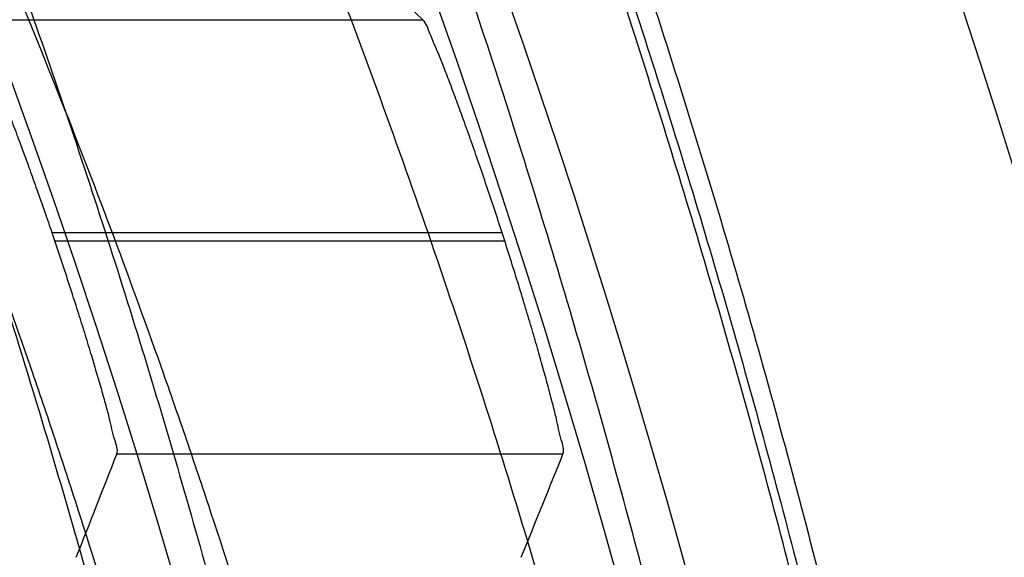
# Model space of a CAD drawing. Header units: millimetres. Extents: x 0 to 297, y 0 to 210.
# Tile 98 of 256: x 143.5082 to 143.5636, y 93.5393 to 93.5696. Entities that reach past the tile are written whole.
import ezdxf

# ---------------------------------------------------------------- set-up
doc = ezdxf.new("R2010")
doc.units = ezdxf.units.MM
doc.header["$LTSCALE"] = 16.335
doc.layers.get('0').update_dxf_attribs({"linetype": 'CONTINUOUS'})
for name, color, linetype in [('01_GLOBAL', 7, 'CONTINUOUS'), ('INTFCLR_1', 7, 'CONTINUOUS'), ('INTFCLR_144815', 7, 'CONTINUOUS')]:
    doc.layers.add(name, color=color, linetype=linetype)

msp = doc.modelspace()

# ---------------------------------------------------------------- linework, layer by layer
at = {"color": 7, "linetype": 'Continuous'}
msp.add_circle((144.2368034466, 92.193132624), 3.04, dxfattribs=at)
at = {"color": 9, "linetype": 'Continuous'}
msp.add_arc((144.2368034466, 92.193132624), 3.001038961, 92.9674534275, 177.0325465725, dxfattribs=at)
at = {"layer": '01_GLOBAL', "color": 7, "linetype": 'Continuous'}
msp.add_circle((144.2368034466, 92.193132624), 3.08, dxfattribs=at)
at = {"layer": 'INTFCLR_1', "color": 6, "linetype": 'Continuous'}
for radius in [0.4827613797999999, 0.4587930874]:
    msp.add_arc((143.076579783, 93.4093562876), radius, 270, 90.00000002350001, dxfattribs=at)
at = {"layer": 'INTFCLR_1', "color": 9, "linetype": 'Continuous'}
for points, knots in [([(143.505791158, 93.2600745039), (143.5067409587, 93.2626590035), (143.5086022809, 93.26787776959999), (143.5121486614, 93.2784613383), (143.5179028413, 93.2974584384), (143.5232385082, 93.319755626), (143.5267617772, 93.3396835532), (143.5282429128, 93.3498591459), (143.5290073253, 93.35574456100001), (143.5307716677, 93.37052008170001), (143.5326049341, 93.3957667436), (143.5323109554, 93.4255533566), (143.5309256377, 93.444856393), (143.5300542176, 93.4537694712), (143.5294126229, 93.45969752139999), (143.5274302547, 93.4756973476), (143.5229291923, 93.50131752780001), (143.5164430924, 93.5263308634), (143.5118037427, 93.5411769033), (143.5100588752, 93.5464871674), (143.5074043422, 93.5543094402), (143.501415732, 93.57066310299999), (143.4910739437, 93.59466517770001), (143.4792964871, 93.6173411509), (143.4710860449, 93.6312983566), (143.4672487, 93.637511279), (143.4646994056, 93.64156113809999), (143.4578048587, 93.6522122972), (143.446251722, 93.6685591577), (143.4302039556, 93.688459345), (143.4166114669, 93.7033760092), (143.4071163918, 93.7129106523), (143.4018664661, 93.7179588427), (143.3945821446, 93.7247669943), (143.3843862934, 93.7336815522), (143.373349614, 93.7423309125), (143.3667450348, 93.7470278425), (143.3640805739, 93.74883137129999), (143.3625174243, 93.7498684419), (143.360134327, 93.7513983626), (143.3576340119, 93.7529030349), (143.3554317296, 93.7540584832), (143.3541938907, 93.75463331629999), (143.3532081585, 93.75498488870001), (143.3525262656, 93.7551440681), (143.3519536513, 93.75505755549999), (143.3518421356, 93.7545186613), (143.35211692, 93.75392300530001), (143.35259409, 93.7530975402), (143.3533650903, 93.7520584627), (143.354392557, 93.75079155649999), (143.3556852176, 93.7493056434), (143.3572290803, 93.7475999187), (143.358673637, 93.7460457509), (143.3599466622, 93.7446920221), (143.3621637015, 93.7423493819), (143.3658426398, 93.73850358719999), (143.3733257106, 93.73065133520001), (143.3814986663, 93.7218418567), (143.3889438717, 93.71342202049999), (143.3935459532, 93.708067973), (143.4009463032, 93.699278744), (143.4122758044, 93.6850353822), (143.4271285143, 93.6643128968), (143.4378788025, 93.6473958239), (143.4449171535, 93.6353542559), (143.4496927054, 93.62688497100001), (143.457931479, 93.6114260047), (143.4689344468, 93.588081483), (143.4765250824, 93.5686183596), (143.480055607, 93.5585271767)], [0, 0, 0, 0, 0.0103790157, 0.0208837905, 0.0420711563, 0.0851838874, 0.1071959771, 0.1183352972, 0.1239410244, 0.1295662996, 0.174425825, 0.2192336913, 0.2417180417, 0.247353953, 0.2529903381, 0.2641931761, 0.3081223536, 0.3509244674, 0.3614867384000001, 0.3667496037, 0.3719933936, 0.3926231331, 0.4323811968, 0.4704128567, 0.4888542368, 0.4934078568, 0.4979383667, 0.5068920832, 0.5412323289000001, 0.5733304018, 0.6031976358, 0.6172527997, 0.6240454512, 0.6306500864, 0.6548352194, 0.6750684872, 0.6834752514, 0.6853781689, 0.6871962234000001, 0.6905460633, 0.6960524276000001, 0.6981915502, 0.6999110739, 0.7012078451, 0.7020914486, 0.7026255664, 0.703100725, 0.7038824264, 0.7050749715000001, 0.7066970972, 0.7087489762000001, 0.7112252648, 0.7141188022, 0.7174211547, 0.7192230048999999, 0.7211233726, 0.7295789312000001, 0.7392839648, 0.7620096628, 0.7748693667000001, 0.7816473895, 0.7886214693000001, 0.8181786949, 0.8502212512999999, 0.8846823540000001, 0.8936821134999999, 0.9027944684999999, 0.9213301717, 0.9597016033, 1, 1, 1, 1]), ([(143.3574002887, 93.7533562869), (143.3579828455, 93.753356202), (143.360948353, 93.7521830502), (143.3643531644, 93.7501915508), (143.3676585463, 93.7481125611), (143.3692467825, 93.74707786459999), (143.3719545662, 93.74527944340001), (143.378664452, 93.7405994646), (143.3898825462, 93.7319854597), (143.4002548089, 93.7231045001), (143.4076654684, 93.7163228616), (143.4130031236, 93.71129788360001), (143.422653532, 93.7018115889), (143.4364709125, 93.68697153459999), (143.4527894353, 93.66717079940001), (143.4645442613, 93.65089855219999), (143.4715593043, 93.6402954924), (143.474151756, 93.63626614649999), (143.4780526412, 93.63008701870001), (143.4863962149, 93.616211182), (143.4983688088, 93.5936629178), (143.5088888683, 93.5697819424), (143.5149812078, 93.55350851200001), (143.5176807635, 93.5457272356), (143.5194547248, 93.5404463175), (143.524169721, 93.5256878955), (143.5307635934, 93.5008186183), (143.5353421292, 93.4753316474), (143.5373581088, 93.459416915), (143.5380104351, 93.45352171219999), (143.5388963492, 93.444658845), (143.5403047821, 93.42546452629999), (143.5406037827, 93.3958405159), (143.5387395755, 93.3707344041), (143.5369460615, 93.35604353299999), (143.5361688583, 93.3501906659), (143.5346627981, 93.3400704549), (143.5310794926, 93.320247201), (143.5256534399, 93.29807146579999), (143.5198047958, 93.2791850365), (143.5161994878, 93.2686605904), (143.5143072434, 93.26347094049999), (143.5133416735, 93.2609008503)], [0, 0, 0, 0, 0.0031306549, 0.0166311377, 0.0214593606, 0.0240790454, 0.0268205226, 0.0389267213, 0.0680356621, 0.1027866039, 0.1122691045, 0.1220183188, 0.1421809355, 0.1849822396, 0.2309158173, 0.2799873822, 0.2927706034, 0.2992370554, 0.3057353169, 0.3320403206, 0.3862319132, 0.4428084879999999, 0.4721383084, 0.4795908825, 0.487069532, 0.5020757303, 0.5628487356, 0.6251729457, 0.6410612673, 0.6490543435, 0.6570463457, 0.6889269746, 0.7524526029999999, 0.8160592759, 0.8240370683, 0.8319876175, 0.8477879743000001, 0.8790177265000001, 0.9402188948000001, 0.970317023, 0.9852457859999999, 1, 1, 1, 1]), ([(143.3574002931, 93.0653562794), (143.3572429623, 93.0653562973), (143.3568577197, 93.0654322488), (143.3568775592, 93.06612476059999), (143.3572897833, 93.0668372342), (143.3580025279, 93.06789625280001), (143.3590890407, 93.0692141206), (143.3605161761, 93.0708335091), (143.3622809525, 93.072732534), (143.364262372, 93.0748061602), (143.366417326, 93.0770245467), (143.3695810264, 93.08025667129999), (143.3761156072, 93.0869122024), (143.384127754, 93.09523631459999), (143.391492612, 93.1032318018), (143.3954790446, 93.1076756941), (143.3978410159, 93.1103473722), (143.4041032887, 93.11750254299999), (143.4149655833, 93.130539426), (143.4300350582, 93.1505356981), (143.4423327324, 93.1688638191), (143.4500842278, 93.18160511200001), (143.4536819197, 93.18778553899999), (143.4561024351, 93.19202072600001), (143.4627716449, 93.20402316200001), (143.4731139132, 93.2245897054), (143.4831746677, 93.2485613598), (143.4894718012, 93.2661502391), (143.4924519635, 93.2752607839), (143.4941067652, 93.2805713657), (143.4981845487, 93.2941079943), (143.5041933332, 93.3176982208), (143.5091109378, 93.34612180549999), (143.5112232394, 93.3649740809), (143.5119890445, 93.3738262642), (143.5124424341, 93.37977367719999), (143.5134340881, 93.3960708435), (143.5137003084, 93.4227328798), (143.5118091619, 93.4492982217), (143.5098423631, 93.46540487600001), (143.5090383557, 93.47125249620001), (143.5077538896, 93.4799440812), (143.5045588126, 93.4983716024), (143.498087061, 93.52596105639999), (143.4912937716, 93.5474097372), (143.4875537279, 93.5578460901)], [0, 0, 0, 0, 0.0008731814, 0.0017184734, 0.0032338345, 0.0055641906, 0.008732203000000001, 0.0127298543, 0.0175349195, 0.0231216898, 0.028646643, 0.0346996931, 0.0482229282, 0.0804128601, 0.09881585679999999, 0.1085510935, 0.1135452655, 0.1186072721, 0.1613234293, 0.207686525, 0.2575125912, 0.2837456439, 0.2904463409, 0.297201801, 0.3108185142, 0.3666506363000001, 0.4248611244, 0.4549770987, 0.470314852, 0.4780577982, 0.4858479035, 0.548777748, 0.6130125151, 0.6457681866, 0.6540348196, 0.6623247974, 0.6788712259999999, 0.7446474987, 0.8101274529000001, 0.8265054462, 0.8346996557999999, 0.8428862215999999, 0.8752668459, 0.9384715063, 1, 1, 1, 1])]:
    msp.add_open_spline(points, degree=3, knots=knots, dxfattribs=at)
at = {"layer": 'INTFCLR_1', "color": 6, "linetype": 'Continuous'}
for points, knots in [([(143.391388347, 93.7533562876), (143.3904120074, 93.7533562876), (143.3921762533, 93.7499955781), (143.3936912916, 93.7481416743), (143.3961672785, 93.74488846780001), (143.3992225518, 93.74120886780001), (143.403128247, 93.736512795), (143.4076936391, 93.73105931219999), (143.4125904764, 93.7251278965), (143.4174256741, 93.7191674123), (143.4219266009, 93.7134900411), (143.4260587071, 93.708161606), (143.4298162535, 93.70320548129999), (143.4332121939, 93.6986295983), (143.4362702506, 93.6944235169), (143.4390204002, 93.69056916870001), (143.4414908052, 93.687044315), (143.44370074, 93.6838395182), (143.4456749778, 93.6809337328), (143.4474377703, 93.67830292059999), (143.4490168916, 93.6759165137), (143.4504211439, 93.6737705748), (143.4516679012, 93.67184551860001), (143.4527743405, 93.67012138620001), (143.4537663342, 93.6685626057), (143.4546489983, 93.6671650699), (143.4556772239, 93.66552631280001), (143.456672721, 93.66392530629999), (143.4576979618, 93.66226084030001), (143.4585721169, 93.66083168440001), (143.4595323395, 93.65924962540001), (143.4605887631, 93.6574940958), (143.4617562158, 93.65553545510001), (143.4630444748, 93.65335047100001), (143.464465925, 93.65090949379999), (143.4660286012, 93.6481892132), (143.4677482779, 93.64514958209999), (143.4696392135, 93.6417492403), (143.4717186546, 93.63793570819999), (143.4740086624, 93.6336424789), (143.4765248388, 93.62880536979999), (143.4792812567, 93.62335013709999), (143.4822951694, 93.61718591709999), (143.4855914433, 93.610185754), (143.4891913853, 93.6021966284), (143.4931140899, 93.59302320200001), (143.4973740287, 93.58243061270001), (143.5019825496, 93.5700832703), (143.5068772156, 93.55569758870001), (143.5117345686, 93.53967004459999), (143.5162134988, 93.5226760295), (143.5200746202, 93.5054858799), (143.5232856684, 93.4882487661), (143.5258459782, 93.471032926), (143.5277689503, 93.4538356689), (143.5290609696, 93.4366975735), (143.529733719, 93.4196019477), (143.5297948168, 93.4025757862), (143.5292510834, 93.38560341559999), (143.5281065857, 93.3686870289), (143.5263644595, 93.3518401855), (143.5240214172, 93.3350289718), (143.5210770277, 93.31827583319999), (143.5175167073, 93.30154440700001), (143.5133376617, 93.28485591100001), (143.5085942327, 93.268441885), (143.5035656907, 93.2530998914), (143.4986112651, 93.23947982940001), (143.4940105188, 93.2278474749), (143.4897809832, 93.2178519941), (143.485903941, 93.2091976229), (143.4823616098, 93.2016588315), (143.4791285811, 93.19505078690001), (143.4761817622, 93.1892359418), (143.4734988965, 93.1841024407), (143.4710647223, 93.1795662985), (143.4688610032, 93.1755541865), (143.466865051, 93.1719939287), (143.4650570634, 93.1688259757), (143.4634184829, 93.16599997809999), (143.461937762, 93.1634824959), (143.4606041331, 93.16124327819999), (143.4594032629, 93.15924877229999), (143.4583170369, 93.15746207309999), (143.457331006, 93.1558543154), (143.4564183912, 93.15437798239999), (143.4555069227, 93.15291457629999), (143.4545265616, 93.151352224), (143.4534184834, 93.14960100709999), (143.4521719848, 93.1476496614), (143.4507682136, 93.14547482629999), (143.4491853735, 93.14305109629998), (143.4474055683, 93.1403597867), (143.4454085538, 93.13738261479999), (143.4431685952, 93.1340952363), (143.4406602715, 93.13047449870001), (143.4378551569, 93.12649963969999), (143.4347311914, 93.1221597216), (143.4312583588, 93.1174362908), (143.4274059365, 93.11231294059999), (143.4231637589, 93.1068033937), (143.4185304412, 93.1009244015), (143.4135422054, 93.0947465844), (143.408452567, 93.0885653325), (143.4036878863, 93.08286772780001), (143.3995946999, 93.07795220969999), (143.3963986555, 93.0741115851), (143.3938021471, 93.0707181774), (143.3922373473, 93.06880673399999), (143.3903920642, 93.0653562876), (143.391388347, 93.0653562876)], [0, 0, 0, 0, 0.0038604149, 0.007501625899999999, 0.0124785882, 0.0188917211, 0.0268498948, 0.0364677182, 0.0470694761, 0.05724446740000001, 0.066818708, 0.0757144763, 0.0839053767, 0.0914099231, 0.0982451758, 0.1044667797, 0.1101313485, 0.11526428, 0.1198589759, 0.1240215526, 0.1277856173, 0.1311734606, 0.1341617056, 0.1368541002, 0.1392736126, 0.1414672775, 0.143389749, 0.1469230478, 0.1489215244, 0.1511192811, 0.1535471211, 0.1562389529, 0.1592204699, 0.1625628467, 0.1662680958, 0.1703891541, 0.1749670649, 0.1800767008, 0.1857729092, 0.1921414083, 0.199315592, 0.2073311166, 0.2163077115, 0.2264451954, 0.2379233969, 0.2509534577, 0.2658909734, 0.2830621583, 0.3030578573, 0.3259639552, 0.3492662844, 0.3725305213, 0.3956109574, 0.4185782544, 0.4413347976, 0.4640172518, 0.4865192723, 0.5089682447, 0.5313242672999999, 0.5536477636, 0.5759939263, 0.5982772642, 0.6207472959, 0.6432362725, 0.6658996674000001, 0.6887559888, 0.7107777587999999, 0.7297237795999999, 0.7460531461, 0.7602331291, 0.7726347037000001, 0.7835467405, 0.7931663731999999, 0.8017211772, 0.8093215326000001, 0.8160683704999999, 0.8220757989, 0.8274205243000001, 0.8322066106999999, 0.8364980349, 0.8403367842, 0.8437547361, 0.8468031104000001, 0.8495420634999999, 0.8520223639, 0.8542604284, 0.8564046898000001, 0.8588391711, 0.861553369, 0.8645986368, 0.8679945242, 0.8717882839, 0.8760445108, 0.8807522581, 0.8859628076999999, 0.8917731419, 0.8981681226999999, 0.9051985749, 0.9129160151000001, 0.9213486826, 0.9305434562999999, 0.9404096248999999, 0.9509435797, 0.9619432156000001, 0.9720502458, 0.9803711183, 0.9870628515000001, 0.9922716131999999, 0.9960607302, 1, 1, 1, 1]), ([(143.3913883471, 93.0653562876), (143.3925009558, 93.0653562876), (143.3944304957, 93.0666565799), (143.3973970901, 93.0684425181), (143.4007982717, 93.07091395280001), (143.4050037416, 93.07413406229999), (143.4100111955, 93.07824530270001), (143.4155298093, 93.08303751), (143.4211292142, 93.0881607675), (143.4264144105, 93.0932249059), (143.43125736, 93.0980502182), (143.4356657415, 93.10260404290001), (143.4396603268, 93.1068634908), (143.4432708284, 93.1108234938), (143.4465216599, 93.11448276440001), (143.4494397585, 93.1178438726), (143.4520627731, 93.1209293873), (143.4544121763, 93.1237459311), (143.456513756, 93.1263080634), (143.4583900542, 93.12863120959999), (143.4600695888, 93.13073982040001), (143.4615949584, 93.1326788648), (143.4630975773, 93.13461062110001), (143.4646983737, 93.1366936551), (143.4663978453, 93.1389353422), (143.4680793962, 93.14118497), (143.4697311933, 93.1434241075), (143.4714499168, 93.1457859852), (143.4733525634, 93.1484399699), (143.4754791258, 93.1514562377), (143.477855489, 93.15489250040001), (143.4805066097, 93.1588113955), (143.4834545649, 93.163277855), (143.4867221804, 93.1683718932), (143.4903444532, 93.1742054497), (143.4943554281, 93.18090734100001), (143.4987865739, 93.1886348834), (143.5036710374, 93.1975962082), (143.5090369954, 93.2080352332), (143.5149200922, 93.22031723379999), (143.5212054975, 93.234617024), (143.5274896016, 93.2504853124), (143.5333654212, 93.2672157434), (143.5385840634, 93.28417448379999), (143.543100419, 93.30119588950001), (143.5469295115, 93.31826170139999), (143.5500694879, 93.3352816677), (143.5525457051, 93.3523020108), (143.5543635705, 93.36925021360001), (143.5555404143, 93.3861532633), (143.5560867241, 93.4029944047), (143.5560112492, 93.4197765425), (143.5553196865, 93.436509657), (143.5540157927, 93.4531831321), (143.5520992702, 93.46980412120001), (143.5495685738, 93.4863701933), (143.5464237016, 93.5028559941), (143.5426520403, 93.51929845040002), (143.5382472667, 93.5356769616), (143.5331875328, 93.5520104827), (143.527486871, 93.5682159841), (143.5213730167, 93.5836821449), (143.515238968, 93.5976906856), (143.5094946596, 93.6097472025), (143.5042564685, 93.6200023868), (143.4994933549, 93.6288052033), (143.4951738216, 93.63640014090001), (143.4912628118, 93.642992), (143.4877284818, 93.6487368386), (143.4845342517, 93.6537660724), (143.4816534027, 93.65817529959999), (143.4790579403, 93.662051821), (143.4767281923, 93.6654573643), (143.4746357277, 93.668457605), (143.472765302, 93.67109499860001), (143.4710870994, 93.67342680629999), (143.46957943, 93.6754943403), (143.4681380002, 93.6774474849), (143.4666395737, 93.67945477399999), (143.4649885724, 93.68163852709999), (143.463288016, 93.68385659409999), (143.4615819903, 93.6860513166), (143.4598543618, 93.68824549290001), (143.4579581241, 93.69062033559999), (143.4558400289, 93.69323162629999), (143.4534675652, 93.6961063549), (143.4508179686, 93.6992567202), (143.447859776, 93.7026992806), (143.4445666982, 93.7064428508), (143.4409044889, 93.71049854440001), (143.4368464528, 93.7148646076), (143.4323696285, 93.7195302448), (143.4274456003, 93.7244775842), (143.4220754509, 93.7296631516), (143.4163486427, 93.7349445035), (143.410661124, 93.73991840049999), (143.4054543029, 93.74422210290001), (143.4010724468, 93.7475953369), (143.3975442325, 93.7501732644), (143.3944939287, 93.7520163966), (143.3925216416, 93.7533562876), (143.3913883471, 93.7533562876)], [0, 0, 0, 0, 0.0042187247, 0.0081401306, 0.0133978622, 0.0200459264, 0.0282638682, 0.0379443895, 0.0477615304, 0.05703690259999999, 0.0656973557, 0.0736821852, 0.0810680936, 0.0878383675, 0.0940009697, 0.0996271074, 0.1047154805, 0.1093563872, 0.1135342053, 0.1172803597, 0.1206792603, 0.1237557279, 0.1266349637, 0.1299589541, 0.1337168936, 0.1373013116, 0.1406085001, 0.1442672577, 0.148377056, 0.1529904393, 0.1582606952, 0.164218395, 0.1709303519, 0.1785521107, 0.1871652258, 0.1969659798, 0.2081658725, 0.2209392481, 0.2356613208, 0.2526660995, 0.2725685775, 0.2948769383, 0.3173640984, 0.3397873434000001, 0.3621386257, 0.3841211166, 0.4060891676, 0.4277469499, 0.4493218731, 0.470705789, 0.4919793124, 0.5131981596, 0.5343255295, 0.5554668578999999, 0.5765984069, 0.5977513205, 0.6189954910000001, 0.6402209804, 0.6617015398, 0.6832900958, 0.7050415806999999, 0.7268239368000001, 0.7463339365, 0.7630160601, 0.7774553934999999, 0.7899931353, 0.8009638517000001, 0.8105830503, 0.8190545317, 0.8265380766, 0.8331730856, 0.8390248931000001, 0.8442268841, 0.8488182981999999, 0.8528943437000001, 0.8564866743, 0.8597116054, 0.8625968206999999, 0.8656908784, 0.8692094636, 0.8729771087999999, 0.8762884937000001, 0.879749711, 0.8835661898, 0.8878115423, 0.8924986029, 0.8976989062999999, 0.9034198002, 0.9097088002, 0.9166034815, 0.9241390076, 0.9323094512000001, 0.9411199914, 0.9506041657, 0.9606137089, 0.9706541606, 0.9792553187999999, 0.9862062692, 0.9916647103, 0.9957028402, 1, 1, 1, 1])]:
    msp.add_open_spline(points, degree=3, knots=knots, dxfattribs=at)
at = {"layer": 'INTFCLR_144815', "color": 9, "linetype": 'Continuous'}
for p, q in [((143.5053356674, 93.5695670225), (143.5308834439, 93.5695670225)), ((143.5353507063, 93.55758346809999), (143.5100442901, 93.55758346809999)), ((143.5101993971, 93.5571291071), (143.5354972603, 93.5571291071)), ((143.5387708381, 93.5451455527), (143.5136843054, 93.5451455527))]:
    msp.add_line(p, q, dxfattribs=at)
at = {"layer": 'INTFCLR_144815', "color": 6, "linetype": 'Continuous'}
for radius in [0.5104906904, 0.4864760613]:
    msp.add_circle((143.076579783, 93.4093562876), radius, dxfattribs=at)
for radius, start, end in [(0.7037433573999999, 313.9937911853, 154.5150993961), (0.6797433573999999, 312.9543589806, 154.5144414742), (0.6572577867, 282.2440355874, 71.2863570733), (0.5186031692, 308.490992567, 51.50900743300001), (0.4581078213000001, 18.8185484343, 18.8785955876), (0.4821224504, 17.8487159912, 17.9054519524)]:
    msp.add_arc((143.076579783, 93.4093562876), radius, start, end, dxfattribs=at)
at = {"layer": 'INTFCLR_144815', "color": 9, "linetype": 'Continuous'}
for centre, radius, start, end in [((143.076579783, 93.4093562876), 0.6528896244, 292.4997540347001, 54.0964566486), ((143.0765826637, 93.40935763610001), 0.5889741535, 292.4997540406, 54.09645665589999), ((143.076579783, 93.4093562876), 0.5151250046, 313.8592910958, 46.1407088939), ((143.076585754, 93.40935899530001), 0.5790307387, 14.1723947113, 37.0138797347)]:
    msp.add_arc(centre, radius, start, end, dxfattribs=at)
at = {"layer": 'INTFCLR_144815', "color": 6, "linetype": 'Continuous'}
for centre, major_axis, ratio, start_param, end_param in [((143.076579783, 92.7041142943), (0, 1.0584006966), 0.7456587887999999, -0.6133947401, -0.6038052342), ((143.076579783, 93.84945138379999), (0, 0.6604781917), 0.7456587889, -2.0595447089, -2.0496201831), ((143.076579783, 93.8782309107), (0, 0.7036694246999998), 0.7456587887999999, -2.0732771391, -2.0638918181)]:
    msp.add_ellipse(centre, major_axis=major_axis, ratio=ratio, start_param=start_param, end_param=end_param, dxfattribs=at)
for points, knots in [([(143.559959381, 93.4093562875), (143.559959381, 93.4118703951), (143.5599220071, 93.41689924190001), (143.5597537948, 93.4244421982), (143.5594733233, 93.4319851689), (143.5590804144, 93.4395281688), (143.5585748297, 93.44707105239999), (143.5579562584, 93.45461378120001), (143.5572243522, 93.4621559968), (143.5563786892, 93.4696975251), (143.5554188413, 93.4772377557), (143.5543443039, 93.4847763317), (143.5531546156, 93.4923122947), (143.5518492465, 93.4998449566), (143.5504277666, 93.50737293), (143.5488896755, 93.51489518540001), (143.5472346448, 93.52240985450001), (143.5454623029, 93.5299153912), (143.5435725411, 93.5374092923), (143.5415652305, 93.54488940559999), (143.5394406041, 93.55235253), (143.5371989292, 93.5597957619), (143.5348409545, 93.56721505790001), (143.5323675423, 93.57460659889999), (143.529780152, 93.58196541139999), (143.5270804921, 93.58928656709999), (143.5242709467, 93.5965641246), (143.5213543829, 93.6037918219), (143.5183344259, 93.61096254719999), (143.5152154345, 93.61806858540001), (143.5120026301, 93.62510149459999), (143.5087022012, 93.6320520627), (143.505321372, 93.6389103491), (143.5018684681, 93.6456657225), (143.4983529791, 93.6523068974), (143.4947855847, 93.65882202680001), (143.4911781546, 93.66519881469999), (143.4875436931, 93.6714246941), (143.4838962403, 93.67748703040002), (143.4802507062, 93.68337338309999), (143.4766226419, 93.68907180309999), (143.473027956, 93.6945711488), (143.4694825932, 93.6998613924), (143.4660021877, 93.7049339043), (143.4626017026, 93.7097817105), (143.459295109, 93.71439965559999), (143.4560950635, 93.7187845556), (143.4530128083, 93.7229350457), (143.4500581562, 93.7268513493), (143.4472396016, 93.7305349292), (143.4445638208, 93.7339889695), (143.4420354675, 93.7372184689), (143.4396569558, 93.7402303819), (143.4374291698, 93.7430326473), (143.4353519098, 93.7456336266), (143.4334244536, 93.7480414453), (143.4316455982, 93.7502639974), (143.4300138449, 93.7523087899), (143.4285275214, 93.75418281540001), (143.4271849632, 93.7558925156), (143.4259844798, 93.7574434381), (143.4249241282, 93.7588419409), (143.4240021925, 93.7600902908), (143.4232155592, 93.7612022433), (143.422565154, 93.7621551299), (143.4220400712, 93.7630318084), (143.4215107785, 93.7638474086), (143.4211293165, 93.7653465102), (143.4216624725, 93.7653561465)], [0, 0, 0, 0, 0.0193232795, 0.0386507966, 0.0579870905, 0.0773359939, 0.09670230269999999, 0.1160891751, 0.1355014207, 0.154941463, 0.1744140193, 0.1939206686, 0.213465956, 0.2330500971, 0.2526769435, 0.2723457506, 0.2920596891, 0.3118161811, 0.3316171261, 0.3514582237, 0.3713396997, 0.3912550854, 0.4112023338, 0.4311723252, 0.4511600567, 0.471153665, 0.4911437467, 0.5111161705, 0.5310553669, 0.5509435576, 0.5707599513, 0.5904809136, 0.6100798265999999, 0.6295269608, 0.6487896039, 0.6678319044, 0.6866152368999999, 0.7050985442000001, 0.7232388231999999, 0.7409918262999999, 0.758313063, 0.7751587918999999, 0.7914870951, 0.8072590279, 0.8224396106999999, 0.8369988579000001, 0.8509122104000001, 0.8641615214, 0.8767332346, 0.8886179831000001, 0.8998102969, 0.9103147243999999, 0.9201416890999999, 0.9293075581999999, 0.9378296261, 0.9457257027, 0.9530130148, 0.9597096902, 0.9658325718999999, 0.9713969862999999, 0.9764171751, 0.9809076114, 0.9848822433, 0.9883555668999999, 0.9913411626, 0.9938520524, 0.9959015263, 1, 1, 1, 1]), ([(143.433067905, 93.05335642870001), (143.4328265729, 93.0533608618), (143.4324756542, 93.05418000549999), (143.4330197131, 93.0549083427), (143.4334366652, 93.0557926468), (143.4339703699, 93.0566454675), (143.4346161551, 93.0576462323), (143.4354019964, 93.05878669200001), (143.4363208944, 93.0600751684), (143.4373778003, 93.0615151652), (143.4385738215, 93.0631125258), (143.4399109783, 93.0648725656), (143.441391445, 93.0668020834), (143.4430186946, 93.0689099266), (143.4447956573, 93.07120496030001), (143.4467226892, 93.0736934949), (143.4487964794, 93.0763779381), (143.4510117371, 93.0792588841), (143.4533657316, 93.0823409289), (143.4558612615, 93.0856367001), (143.4585019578, 93.0891610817), (143.461284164, 93.0929204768), (143.4641988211, 93.0969147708), (143.4672349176, 93.10114163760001), (143.4703835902, 93.1056021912), (143.473633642, 93.1102946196), (143.4769725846, 93.1152153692), (143.4803867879, 93.12035908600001), (143.4838617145, 93.12571866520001), (143.4873822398, 93.131285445), (143.4909329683, 93.1370494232), (143.4944985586, 93.1429995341), (143.4980640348, 93.1491239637), (143.5016150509, 93.155410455), (143.5051380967, 93.1618465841), (143.508620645, 93.1684199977), (143.5120512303, 93.1751185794), (143.5154195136, 93.18193063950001), (143.5187162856, 93.18884502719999), (143.5219334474, 93.1958512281), (143.5250639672, 93.2029394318), (143.5281017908, 93.21010051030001), (143.5310417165, 93.21732590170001), (143.5338798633, 93.22460897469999), (143.5366072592, 93.2319283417), (143.5392210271, 93.2392754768), (143.5417223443, 93.24665218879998), (143.5441140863, 93.2540675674), (143.5463966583, 93.26152417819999), (143.5485670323, 93.2690127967), (143.5506238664, 93.27652910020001), (143.5525648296, 93.2840635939), (143.5543887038, 93.29160910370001), (143.5560958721, 93.29916427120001), (143.5576869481, 93.306728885), (143.5591625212, 93.3143029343), (143.5605229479, 93.32188557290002), (143.5617683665, 93.3294747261), (143.5628989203, 93.3370678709), (143.5639149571, 93.34466347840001), (143.5648169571, 93.352261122), (143.5656053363, 93.35986024), (143.5662804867, 93.3674604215), (143.5668427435, 93.3750611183), (143.5672924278, 93.38266226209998), (143.5676297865, 93.39026356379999), (143.5678550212, 93.3978650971), (143.5679682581, 93.4054666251), (143.5679695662, 93.4130682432), (143.567858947, 93.4206697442), (143.5676363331, 93.4282712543), (143.5673015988, 93.4358725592), (143.5668545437, 93.44347370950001), (143.5662949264, 93.4510743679), (143.5656224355, 93.45867440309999), (143.5648367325, 93.466273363), (143.5639374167, 93.4738709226), (143.5629240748, 93.4814664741), (143.5617962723, 93.4890592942), (143.5605535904, 93.4966483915), (143.5591956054, 93.50423272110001), (143.5577218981, 93.5118111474), (143.5561322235, 93.5193816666), (143.5544265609, 93.52694151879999), (143.5526049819, 93.5344880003), (143.5506674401, 93.5420191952), (143.5486137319, 93.5495338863), (143.5464439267, 93.5570299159), (143.5441586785, 93.56450343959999), (143.5417591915, 93.57194952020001), (143.5392470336, 93.579362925), (143.5366239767, 93.5867386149), (143.5338923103, 93.5940709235), (143.5310549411, 93.6013534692), (143.5281154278, 93.6085792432), (143.525078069, 93.6157405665), (143.5219479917, 93.6228290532), (143.5187312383, 93.6298355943), (143.5154348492, 93.6367503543), (143.512066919, 93.6435628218), (143.5086366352, 93.65026188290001), (143.5051543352, 93.6568358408), (143.5016314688, 93.6632725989), (143.4980805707, 93.66955978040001), (143.4945151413, 93.67568497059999), (143.4909495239, 93.6816359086), (143.4873986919, 93.6874007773), (143.4838779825, 93.6929685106), (143.480402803, 93.6983290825), (143.4769882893, 93.7034738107), (143.4736489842, 93.7083955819), (143.4703985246, 93.71308903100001), (143.4672493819, 93.7175506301), (143.464212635, 93.721778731), (143.4612978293, 93.72577350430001), (143.4585129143, 93.72953680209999), (143.4558642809, 93.73307192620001), (143.4533568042, 93.73638343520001), (143.450993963, 93.73947689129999), (143.4487779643, 93.74235864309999), (143.4467099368, 93.7450355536), (143.444790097, 93.7475147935), (143.4430178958, 93.7498036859), (143.4413922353, 93.7519094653), (143.4399116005, 93.7538391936), (143.4385741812, 93.7555995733), (143.4373781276, 93.7571969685), (143.4363211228, 93.75863709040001), (143.4354021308, 93.7599256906), (143.4346162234, 93.76106624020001), (143.4339704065, 93.7620670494), (143.4334366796, 93.7629199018), (143.4330197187, 93.7638042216), (143.4324756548, 93.76453256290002), (143.4328265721, 93.76535171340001), (143.433067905, 93.7653561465)], [0, 0, 0, 0, 0.0009310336, 0.002365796, 0.0034193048, 0.0047077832, 0.006237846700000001, 0.0080159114, 0.0100484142, 0.0123424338, 0.0149055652, 0.0177455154, 0.0208683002, 0.0242865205, 0.0280168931, 0.0320641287, 0.03642688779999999, 0.0411013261, 0.0460820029, 0.0513859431, 0.0570470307, 0.0630689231, 0.0694259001, 0.0761196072, 0.0831428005, 0.0904858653, 0.0981365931, 0.1060799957, 0.1142989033, 0.1227742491, 0.1314855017, 0.1404113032, 0.1495299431, 0.1588198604, 0.1682601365, 0.1778307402, 0.1875127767, 0.1972886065, 0.2071421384, 0.2170587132, 0.2270251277, 0.2370298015, 0.2470622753, 0.2571128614, 0.2671789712, 0.2771901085, 0.2871913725, 0.2972229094, 0.3072428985, 0.3172696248, 0.3272959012, 0.3372999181, 0.3472797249, 0.3572378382, 0.3671756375, 0.3770956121, 0.3870009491, 0.3968896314, 0.4067592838, 0.416611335, 0.4264476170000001, 0.4362699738, 0.4460792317, 0.4558777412, 0.465666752, 0.475448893, 0.4852256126, 0.4949995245, 0.5047720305, 0.5145458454, 0.5243224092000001, 0.5341044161, 0.5438932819, 0.5536914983, 0.5635002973, 0.5733219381, 0.5831577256, 0.5930094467, 0.6028783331, 0.6127653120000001, 0.6226711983, 0.6325970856, 0.6425436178, 0.6525082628, 0.6624891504, 0.6724871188, 0.6825027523, 0.6925369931, 0.7025869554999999, 0.7126463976, 0.7227116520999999, 0.7327783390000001, 0.742840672, 0.7528920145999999, 0.7629245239, 0.772929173, 0.7828957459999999, 0.7928124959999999, 0.8026662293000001, 0.8124423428, 0.8221246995, 0.8316958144, 0.8411366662, 0.8504272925, 0.8595467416, 0.8684734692, 0.8771857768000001, 0.8856622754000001, 0.8938824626, 0.9018271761, 0.9094792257, 0.9168237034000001, 0.923848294, 0.9305435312, 0.93690291, 0.9429227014, 0.9486018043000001, 0.9539413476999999, 0.9589446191, 0.9636165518, 0.9679634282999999, 0.9719924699, 0.9757115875, 0.9791292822, 0.9822538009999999, 0.9850935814, 0.9876568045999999, 0.9899510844, 0.9919838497, 0.9937619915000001, 0.9952921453, 0.9965806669, 0.997634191, 0.9990689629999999, 1, 1, 1, 1]), ([(143.3994670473, 93.7533562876), (143.399146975, 93.7533562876), (143.3990453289, 93.7521473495), (143.3998732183, 93.75119655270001), (143.4008762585, 93.749481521), (143.4024694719, 93.74744226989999), (143.4045267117, 93.7448049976), (143.4070952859, 93.7416644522), (143.4101750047, 93.73793095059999), (143.4137722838, 93.7335868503), (143.4179272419, 93.72853263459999), (143.4226335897, 93.7227254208), (143.4278792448, 93.7161112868), (143.4336355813, 93.70864659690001), (143.4398265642, 93.7003379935), (143.4463921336, 93.6911644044), (143.4532128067, 93.6811870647), (143.4601957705, 93.67043454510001), (143.4672140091, 93.65900154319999), (143.4741696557, 93.6469550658), (143.4809580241, 93.6343972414), (143.4875044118, 93.6214014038), (143.4937367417, 93.60806038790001), (143.4996120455, 93.59443039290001), (143.5050872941, 93.5805881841), (143.5101428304, 93.5665721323), (143.5147593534, 93.55243473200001), (143.5189273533, 93.5382124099), (143.5226468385, 93.523921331), (143.525909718, 93.5096138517), (143.5287290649, 93.495262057), (143.5310996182, 93.4809222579), (143.53303206, 93.4665632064), (143.5345263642, 93.45223022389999), (143.5355886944, 93.4379127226), (143.5362231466, 93.4236237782), (143.5363638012, 93.41410874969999), (143.5363638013, 93.40935628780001)], [0, 0, 0, 0, 0.0025344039, 0.005901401, 0.0109295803, 0.0177704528, 0.0265540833, 0.0373505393, 0.04991676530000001, 0.0648695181, 0.0820131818, 0.1017234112, 0.1240566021, 0.1488553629, 0.1763609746, 0.2060970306, 0.2381748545, 0.2720515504, 0.3076064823, 0.3443876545, 0.3821831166, 0.4206251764, 0.4595934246, 0.4987613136, 0.5381325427, 0.5774437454, 0.6167240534, 0.6558745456, 0.6947773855, 0.7336358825, 0.7720551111, 0.8105726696, 0.8487051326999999, 0.8867612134, 0.9246626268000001, 0.9623689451, 1, 1, 1, 1]), ([(143.4446760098, 93.7533562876), (143.4444338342, 93.7533562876), (143.4440805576, 93.75253066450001), (143.4445966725, 93.7517896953), (143.4449904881, 93.75088623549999), (143.4454977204, 93.7500149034), (143.4461122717, 93.74899220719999), (143.4468609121, 93.74782675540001), (143.4477365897, 93.7465104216), (143.4487436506, 93.7450401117), (143.4498827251, 93.7434103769), (143.4511555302, 93.7416160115), (143.4525633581, 93.7396511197), (143.4541073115, 93.73750968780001), (143.455788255, 93.73518529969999), (143.4576064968, 93.7326716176), (143.4595619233, 93.72996211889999), (143.4616535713, 93.7270506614), (143.4638797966, 93.723931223), (143.4662378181, 93.72059853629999), (143.4687238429, 93.7170479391), (143.4713327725, 93.713275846), (143.4740582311, 93.7092797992), (143.4768924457, 93.70505877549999), (143.4798262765, 93.700613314), (143.4828493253, 93.695945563), (143.4859500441, 93.6910593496), (143.4891159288, 93.6859601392), (143.492333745, 93.6806549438), (143.4955897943, 93.67515215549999), (143.4988701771, 93.6694613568), (143.5021610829, 93.6635930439), (143.5054490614, 93.6575583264), (143.5087212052, 93.6513687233), (143.5119653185, 93.64503593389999), (143.5151700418, 93.6385716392), (143.5183249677, 93.631987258), (143.5214206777, 93.6252938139), (143.5244487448, 93.61850183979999), (143.5274017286, 93.6116212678), (143.5302731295, 93.6046613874), (143.5330572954, 93.59763091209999), (143.5357494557, 93.59053772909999), (143.5383454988, 93.5833892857), (143.5408421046, 93.5761920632), (143.5432363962, 93.56895237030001), (143.5455261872, 93.5616754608), (143.547709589, 93.55436655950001), (143.5497852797, 93.5470298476), (143.551752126, 93.53966957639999), (143.5536094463, 93.5322889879), (143.5553566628, 93.5248914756), (143.5569935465, 93.5174794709), (143.5585198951, 93.51005568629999), (143.559935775, 93.50262189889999), (143.5612412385, 93.4951802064), (143.562436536, 93.48773178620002), (143.5635218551, 93.4802782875), (143.5644975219, 93.4728204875), (143.5653637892, 93.46535964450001), (143.5661210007, 93.4578961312), (143.5667694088, 93.45043090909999), (143.5673093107, 93.4429641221), (143.5677409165, 93.4354965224), (143.5680644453, 93.4280280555), (143.5682800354, 93.4205593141), (143.5683878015, 93.4130901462), (143.5683877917, 93.4056210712), (143.5682800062, 93.3981519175), (143.5680643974, 93.3906831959), (143.5677408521, 93.38321478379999), (143.5673092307, 93.3757472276), (143.5667693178, 93.3682805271), (143.5661208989, 93.3608153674), (143.5653636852, 93.3533519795), (143.5644974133, 93.34589121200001), (143.5635217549, 93.33843356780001), (143.5624364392, 93.3309801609), (143.5612411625, 93.32353192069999), (143.5599357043, 93.31609029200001), (143.5585198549, 93.30865668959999), (143.5569935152, 93.30123296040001), (143.555356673, 93.2938211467), (143.5536094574, 93.2864236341), (143.551752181, 93.2790432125), (143.5497853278, 93.2716829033), (143.5477096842, 93.26434634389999), (143.545526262, 93.2570373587), (143.5432365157, 93.2497605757), (143.540842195, 93.2425207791), (143.5383456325, 93.235323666), (143.5357495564, 93.2281751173), (143.5330574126, 93.22108196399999), (143.5302732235, 93.21405142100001), (143.5274018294, 93.20709154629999), (143.5244488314, 93.2002109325), (143.5214207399, 93.1934188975), (143.5183250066, 93.1867253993), (143.5151700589, 93.1801409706), (143.5119653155, 93.173676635), (143.5087211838, 93.16734381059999), (143.5054490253, 93.1611541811), (143.5021610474, 93.1551194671), (143.4988701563, 93.14925118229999), (143.4955897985, 93.14356042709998), (143.4923337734, 93.1380576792), (143.4891159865, 93.1327525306), (143.4859501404, 93.1276533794), (143.4828494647, 93.1227672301), (143.4798264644, 93.118099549), (143.4768926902, 93.1136541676), (143.4740585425, 93.1094332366), (143.4713331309, 93.1054372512), (143.4687242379, 93.1016652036), (143.4662382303, 93.09811462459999), (143.463880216, 93.09478194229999), (143.4616539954, 93.091662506), (143.4595623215, 93.08875100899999), (143.4576068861, 93.0860414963), (143.4557885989, 93.0835277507), (143.454107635, 93.0812033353), (143.4525636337, 93.07906183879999), (143.4511557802, 93.0770969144), (143.449882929, 93.0753024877), (143.4487438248, 93.0736727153), (143.4477367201, 93.0722023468), (143.4468610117, 93.0708859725), (143.4461123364, 93.06972047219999), (143.4454977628, 93.0686977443), (143.4449905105, 93.0678263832), (143.4445966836, 93.0669229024), (143.4440805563, 93.06618192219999), (143.4444338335, 93.0653562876), (143.4446760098, 93.0653562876)], [0, 0, 0, 0, 0.0009746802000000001, 0.0024840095, 0.0035885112, 0.0049370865, 0.0065361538, 0.0083919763, 0.0105107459, 0.0128992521, 0.015564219, 0.0185131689, 0.0217532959, 0.0252926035, 0.0291382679, 0.0332981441, 0.0377785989, 0.04258641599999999, 0.0477262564, 0.0532026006, 0.0590172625, 0.0651707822, 0.071661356, 0.0784844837, 0.0856331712, 0.0930977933, 0.1008661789, 0.1089237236, 0.1172537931, 0.1258380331, 0.1346568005, 0.1436896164, 0.1529158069, 0.1623149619, 0.1718668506, 0.1815521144, 0.1913525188, 0.2012510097, 0.2112318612, 0.2212807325, 0.231384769, 0.2415324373, 0.2517131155, 0.2619185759, 0.2721400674, 0.2823718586, 0.2926070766, 0.3028419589, 0.3130713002, 0.3232929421, 0.3335030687, 0.3437008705, 0.3538836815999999, 0.3640517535, 0.374203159, 0.3843390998, 0.3944585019, 0.404563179, 0.4146523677, 0.4247285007, 0.4347913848, 0.4448437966, 0.4548857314, 0.4649202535, 0.4749476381, 0.4849710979, 0.4949910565, 0.5050107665, 0.5150307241, 0.5250541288, 0.5350814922, 0.5451158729, 0.5551577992, 0.5652100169, 0.5752728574, 0.5853487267, 0.5954379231, 0.6055422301, 0.6156616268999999, 0.6257972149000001, 0.6359487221, 0.6461162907, 0.656299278, 0.6664966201, 0.6767070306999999, 0.6869281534, 0.6971578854, 0.7073922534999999, 0.7176279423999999, 0.7278592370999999, 0.7380811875, 0.7482862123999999, 0.758467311, 0.768614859, 0.7787188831, 0.7887678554, 0.7987487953, 0.8086473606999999, 0.8184478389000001, 0.8281331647, 0.8376851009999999, 0.8470843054, 0.8563105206, 0.8653432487, 0.874161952, 0.8827461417, 0.8910761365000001, 0.8991335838, 0.9069018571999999, 0.914366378, 0.9215149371, 0.9283378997, 0.9348283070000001, 0.9409818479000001, 0.9467964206, 0.9522727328, 0.9574126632, 0.9622204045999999, 0.9667010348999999, 0.970860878, 0.9747067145, 0.97824602, 0.9814863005, 0.9844352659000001, 0.9871003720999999, 0.9894889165, 0.9916078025, 0.9934636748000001, 0.9950628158, 0.9964114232, 0.9975159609, 0.9990253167, 1, 1, 1, 1]), ([(143.5694155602, 93.4093562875), (143.5694155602, 93.4120391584), (143.5693739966, 93.41740552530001), (143.5691869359, 93.4254544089), (143.5688750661, 93.4335026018), (143.5684382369, 93.4415496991), (143.5678762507, 93.44959515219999), (143.5671888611, 93.4576384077), (143.5663758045, 93.4656786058), (143.5654367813, 93.4737149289), (143.5643715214, 93.48174609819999), (143.5631797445, 93.4897708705), (143.5618612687, 93.49778737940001), (143.5604159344, 93.5057938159), (143.5588437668, 93.51378760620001), (143.5571448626, 93.5217662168), (143.5553196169, 93.52972619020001), (143.5533685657, 93.5376640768), (143.5512926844, 93.5455753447), (143.5490931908, 93.5534553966), (143.5467718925, 93.5612984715), (143.5443309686, 93.5690986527), (143.5417733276, 93.5768488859), (143.5391024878, 93.5845416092), (143.5363228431, 93.5921682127), (143.5334396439, 93.59971934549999), (143.5304591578, 93.6071847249), (143.5273887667, 93.6145531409), (143.5242370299, 93.62181253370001), (143.5210137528, 93.6289500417), (143.5177300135, 93.6359521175), (143.5143981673, 93.6428046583), (143.5110317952, 93.6494932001), (143.5076455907, 93.6560031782), (143.5042551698, 93.6623202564), (143.5008768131, 93.668430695), (143.4975271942, 93.6743216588), (143.4942230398, 93.6799815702), (143.4909807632, 93.68540043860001), (143.4878160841, 93.6905701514), (143.4847436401, 93.6954847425), (143.4817769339, 93.70014011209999), (143.4789282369, 93.704533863), (143.4762085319, 93.7086651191), (143.4736266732, 93.7125355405), (143.4711891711, 93.71614937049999), (143.4689002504, 93.7195131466), (143.4667626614, 93.7226344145), (143.4647780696, 93.72552114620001), (143.4629473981, 93.7281813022), (143.4612709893, 93.73062258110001), (143.4597487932, 93.73285245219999), (143.4583804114, 93.73487737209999), (143.4571653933, 93.7367049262), (143.4561024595, 93.7383370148), (143.455191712, 93.73979162), (143.4544278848, 93.74103628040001), (143.4536895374, 93.7424353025), (143.4530002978, 93.74340209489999), (143.4527707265, 93.7452018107), (143.4532213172, 93.7452096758)], [0, 0, 0, 0, 0.02225245, 0.0445093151, 0.0667750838, 0.0890537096, 0.1113496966, 0.1336661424, 0.1560071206, 0.1783746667, 0.2007723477, 0.2232005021, 0.2456615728, 0.2681539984, 0.2906786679, 0.3132316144, 0.3358115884, 0.3584115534, 0.3810274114, 0.4036483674, 0.4262663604, 0.4488666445, 0.4714362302, 0.493956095, 0.516405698, 0.5387611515, 0.5609948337, 0.5830754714, 0.6049679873, 0.6266337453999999, 0.648030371, 0.6691122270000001, 0.6898308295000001, 0.7101353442, 0.7299737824, 0.7492942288, 0.7680459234, 0.7861801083, 0.8036519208, 0.8204214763, 0.8364545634, 0.8517244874, 0.8662078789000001, 0.8798864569, 0.8927486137, 0.9047971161, 0.9160413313, 0.9264952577, 0.9361748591, 0.945097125, 0.9532791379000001, 0.9607380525, 0.9674902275, 0.9735510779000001, 0.9789355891, 0.9836595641, 0.9877384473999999, 0.9911880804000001, 0.9962621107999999, 1, 1, 1, 1]), ([(143.5930281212, 93.4093562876), (143.5930281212, 93.41445585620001), (143.5928685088, 93.4246604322), (143.5921514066, 93.4399623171), (143.5909537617, 93.45525945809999), (143.5892730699, 93.4705477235), (143.587105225, 93.48582139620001), (143.5844474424, 93.5010714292), (143.5812950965, 93.516284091), (143.5776467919, 93.5314417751), (143.5735011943, 93.5465205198), (143.568862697, 93.56149039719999), (143.5637381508, 93.57631228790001), (143.5581444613, 93.5909392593), (143.5521047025, 93.605312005), (143.5456576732, 93.6193635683), (143.5388523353, 93.63301231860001), (143.5317590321, 93.64616874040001), (143.5244638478, 93.6587348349), (143.5170689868, 93.67061022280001), (143.5096913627, 93.6817006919), (143.5024534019, 93.6919220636), (143.4954774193, 93.70121224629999), (143.4888706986, 93.709531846), (143.4827284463, 93.716874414), (143.4771157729, 93.7232530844), (143.4720785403, 93.7287062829), (143.4676404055, 93.7332778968), (143.463808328, 93.73703469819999), (143.4605811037, 93.7399962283), (143.4579441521, 93.7423083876), (143.4556445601, 93.7439609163), (143.4541253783, 93.7452254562), (143.4532213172, 93.7452096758)], [0, 0, 0, 0, 0.0408499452, 0.0817377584, 0.1226908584, 0.1637418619, 0.2049215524, 0.2462459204, 0.2877224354, 0.329349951, 0.3711123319, 0.4129705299, 0.4548685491, 0.4967167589, 0.5383929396, 0.579731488, 0.6205367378, 0.6605415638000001, 0.6994421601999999, 0.7369113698, 0.7725873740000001, 0.8061275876, 0.8372253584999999, 0.8656390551, 0.8912193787, 0.9139002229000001, 0.9336943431, 0.9506758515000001, 0.9649483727, 0.9766362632, 0.9858655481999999, 0.9927569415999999, 1, 1, 1, 1]), ([(143.5053356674, 93.5695670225), (143.5055445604, 93.56937449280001), (143.5057743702, 93.56869024), (143.5061892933, 93.567857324), (143.5065544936, 93.56696422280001), (143.5068936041, 93.566136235), (143.5072608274, 93.5652100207), (143.5076536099, 93.56420115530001), (143.5080489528, 93.563157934), (143.5084305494, 93.5621299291), (143.5088116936, 93.5610894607), (143.5092131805, 93.5599705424), (143.5096305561, 93.5587844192), (143.5099113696, 93.5579721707), (143.5100442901, 93.55758346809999)], [0, 0, 0, 0, 0.06613223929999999, 0.1594389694, 0.2201506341, 0.2899412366, 0.3679407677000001, 0.4520209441, 0.5419864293, 0.6276370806, 0.7072871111, 0.7999361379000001, 0.9043692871, 1, 1, 1, 1]), ([(143.5353507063, 93.55758346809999), (143.535207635, 93.55802628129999), (143.5349198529, 93.55890709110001), (143.5344832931, 93.5602140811), (143.5340480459, 93.5614888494), (143.533620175, 93.5627145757), (143.5332064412, 93.56387383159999), (143.5328120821, 93.5649526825), (143.5324441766, 93.5659377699), (143.5321040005, 93.5668155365), (143.5317389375, 93.5677631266), (143.5313204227, 93.5686427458), (143.5310972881, 93.5693651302), (143.5308834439, 93.5695670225)], [0, 0, 0, 0, 0.1090622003, 0.2171676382, 0.3229459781, 0.4247541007, 0.5214336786, 0.6114094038, 0.6939832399, 0.7677977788, 0.8322739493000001, 0.9310753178, 1, 1, 1, 1]), ([(143.5136843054, 93.5451455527), (143.5137815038, 93.54539665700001), (143.513478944, 93.54609246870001), (143.5133372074, 93.54698195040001), (143.5130694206, 93.5479216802), (143.5128303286, 93.54879357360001), (143.5125471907, 93.54976822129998), (143.5122295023, 93.5508359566), (143.5118774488, 93.5519851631), (143.5114942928, 93.5532049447), (143.5110839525, 93.55447984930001), (143.5106507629, 93.5557948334), (143.5103518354, 93.5566817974), (143.5101993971, 93.5571291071)], [0, 0, 0, 0, 0.06466012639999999, 0.1612844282, 0.2246505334, 0.2973316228, 0.3789176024, 0.4682030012, 0.56489774, 0.6675283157, 0.7752352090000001, 0.8865167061, 1, 1, 1, 1]), ([(143.5387708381, 93.5451455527), (143.5388711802, 93.5453959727), (143.5385807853, 93.54609628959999), (143.5384521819, 93.5469884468), (143.538199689, 93.54793127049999), (143.5379749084, 93.5488049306), (143.5377082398, 93.5497808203), (143.5374090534, 93.5508489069), (143.5370774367, 93.5519975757), (143.5367165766, 93.55321569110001), (143.5363301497, 93.5544879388), (143.5359223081, 93.5557991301), (143.5356407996, 93.55668333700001), (143.5354972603, 93.5571291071)], [0, 0, 0, 0, 0.0650837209, 0.1621526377, 0.2257433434, 0.2985994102, 0.3803091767, 0.4696368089, 0.5662457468, 0.6687258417, 0.776135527, 0.8870194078, 1, 1, 1, 1])]:
    msp.add_open_spline(points, degree=3, knots=knots, dxfattribs=at)
at = {"layer": 'INTFCLR_144815', "color": 9, "linetype": 'Continuous'}
for points, knots in [([(143.4681527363, 93.7641180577), (143.467949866, 93.7639459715), (143.4680849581, 93.7629240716), (143.4687941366, 93.76148634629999), (143.4701348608, 93.7590852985), (143.4731221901, 93.75447307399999), (143.4763663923, 93.74978322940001), (143.4795506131, 93.7452123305), (143.482172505, 93.7414530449), (143.487369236, 93.73397952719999), (143.4955074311, 93.7220297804), (143.502996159, 93.71045383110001), (143.5082746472, 93.70194926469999), (143.5120449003, 93.6957608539), (143.5188549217, 93.6842471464), (143.5285823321, 93.6666752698), (143.5379100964, 93.6480139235), (143.544268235, 93.63412782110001), (143.5479059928, 93.62578967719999), (143.5533981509, 93.6127673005), (143.5612157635, 93.5924576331), (143.5704436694, 93.56413026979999), (143.5770266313, 93.5393587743), (143.5809892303, 93.5213654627), (143.5830791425, 93.51076393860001), (143.5860246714, 93.4945471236), (143.5895629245, 93.4697785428), (143.5913564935, 93.4475615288), (143.5919137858, 93.43633368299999)], [0, 0, 0, 0, 0.0022439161, 0.0070120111, 0.0145616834, 0.0248857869, 0.0536624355, 0.0624935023, 0.07189207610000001, 0.0923184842, 0.1392770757, 0.19383471, 0.2085944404, 0.2237059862, 0.2549574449, 0.3214227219, 0.3930725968, 0.4308712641, 0.4502345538, 0.469804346, 0.5500822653, 0.6337070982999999, 0.7209882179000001, 0.7661541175, 0.7890968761, 0.8121288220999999, 0.9051772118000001, 1, 1, 1, 1]), ([(143.6000376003, 93.43614701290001), (143.599469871, 93.4472980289), (143.597647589, 93.4693649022), (143.5940534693, 93.49395972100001), (143.5910567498, 93.510060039), (143.5889357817, 93.52058862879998), (143.5849049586, 93.5384586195), (143.5782154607, 93.563060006), (143.5688301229, 93.59118316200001), (143.56089247, 93.6113427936), (143.5553103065, 93.624265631), (143.5516138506, 93.6325437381), (143.5451503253, 93.64633130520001), (143.5356684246, 93.66485602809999), (143.525783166, 93.6822900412), (143.5188646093, 93.693712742), (143.5150313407, 93.69985149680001), (143.5096663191, 93.7082923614), (143.5020500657, 93.7197751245), (143.493782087, 93.73162745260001), (143.4884987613, 93.7390367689), (143.4858323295, 93.74276383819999), (143.4825939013, 93.74729469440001), (143.4792947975, 93.7519428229), (143.4762519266, 93.7565101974), (143.4748859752, 93.75888969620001), (143.4741589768, 93.7603033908), (143.4740159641, 93.76132153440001), (143.4742174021, 93.7614892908)], [0, 0, 0, 0, 0.0945441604, 0.1873460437, 0.2103231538, 0.2332131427, 0.2782846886, 0.3654193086, 0.4489587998, 0.529211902, 0.5487834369, 0.5681546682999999, 0.6059759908, 0.6777110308, 0.7443035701, 0.7756315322, 0.7907861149, 0.80558492, 0.8603198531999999, 0.9074428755, 0.9279435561, 0.9373780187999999, 0.9462430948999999, 0.9751197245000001, 0.985468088, 0.9930239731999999, 0.9977802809, 1, 1, 1, 1]), ([(143.5128849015, 93.7516341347), (143.5145868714, 93.7494034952), (143.5168984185, 93.7463812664), (143.5198339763, 93.74250528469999), (143.5224347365, 93.73905046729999), (143.5274699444, 93.73228383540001), (143.5351900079, 93.72158304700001), (143.5450119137, 93.7072099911), (143.553512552, 93.6939118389), (143.5595891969, 93.6838411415), (143.5631768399, 93.67770446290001), (143.5687447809, 93.6679674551), (143.5770300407, 93.65259744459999), (143.5875705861, 93.63089344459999), (143.5949834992, 93.61368663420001), (143.5997410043, 93.601677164), (143.6029277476, 93.59333517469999), (143.6083371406, 93.5783387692), (143.6153738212, 93.5562114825), (143.6225794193, 93.52860633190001), (143.6269328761, 93.5072137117), (143.6293834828, 93.49256829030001), (143.6309093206, 93.48257406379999), (143.6325566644, 93.4699643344), (143.6338422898, 93.45726691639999), (143.6346513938, 93.447048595), (143.6356389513, 93.43173203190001), (143.6362807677, 93.40878149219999), (143.6353588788, 93.3782461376), (143.6333457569, 93.35545920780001), (143.6314590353, 93.3403514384), (143.6300680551, 93.330384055), (143.6273174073, 93.3133428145), (143.6224691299, 93.28964718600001), (143.6152835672, 93.2621966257), (143.6082614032, 93.24015115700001), (143.6032345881, 93.2262320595), (143.6008522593, 93.2199444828), (143.5992617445, 93.21582370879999), (143.594920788, 93.20487651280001), (143.5875197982, 93.18771026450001), (143.5770007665, 93.1660597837), (143.5678844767, 93.1491505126), (143.5614026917, 93.1379396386), (143.5577615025, 93.1318424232), (143.5525702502, 93.123326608), (143.5450109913, 93.1115008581), (143.5351803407, 93.09711558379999), (143.5274546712, 93.08640782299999), (143.5224175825, 93.0796391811), (143.5198189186, 93.0761873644), (143.5168894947, 93.0723196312), (143.5145834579, 93.06930462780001), (143.512885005, 93.0670785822)], [0, 0, 0, 0, 0.0113523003, 0.0153945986, 0.0196724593, 0.0288485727, 0.04952051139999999, 0.0730548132, 0.0992747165, 0.1133659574, 0.1206417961, 0.1280352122, 0.1587481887, 0.1912667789, 0.2256293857, 0.2345212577, 0.2435306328, 0.2617592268, 0.2990180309, 0.3374305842, 0.3771409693, 0.3872950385, 0.3975091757, 0.4180450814, 0.4387403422, 0.4491382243, 0.4595166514, 0.5008391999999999, 0.5419727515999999, 0.5830556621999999, 0.5933356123, 0.6035730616, 0.6237732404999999, 0.6631691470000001, 0.7013781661, 0.7385292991, 0.7567366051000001, 0.761249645, 0.7657337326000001, 0.7746080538, 0.8088969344, 0.8413373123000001, 0.8719692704, 0.886598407, 0.893729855, 0.9007025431, 0.926950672, 0.9505051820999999, 0.9711896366, 0.9803691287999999, 0.9846421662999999, 0.9886711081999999, 1, 1, 1, 1]), ([(143.6197079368, 93.4093563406), (143.619707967, 93.4195140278), (143.6193594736, 93.43227936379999), (143.6184138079, 93.4476197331), (143.6176285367, 93.45799252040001), (143.6163808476, 93.4708816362), (143.6147818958, 93.48368371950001), (143.6133008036, 93.4938308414), (143.6109229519, 93.5086948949), (143.606699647, 93.5304054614), (143.5997069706, 93.5584326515), (143.5928759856, 93.58090731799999), (143.5876231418, 93.59614365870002), (143.5845295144, 93.6046168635), (143.5799140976, 93.61680746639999), (143.5727232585, 93.6342749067), (143.5624926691, 93.6563230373), (143.5544470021, 93.67194694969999), (143.54903992, 93.68184564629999), (143.5455583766, 93.6880801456), (143.5396632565, 93.6983091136), (143.5314151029, 93.71182126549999), (143.5218819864, 93.72643390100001), (143.5147093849, 93.7368511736), (143.5107688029, 93.7424149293), (143.5097805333, 93.7438017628)], [0, 0, 0, 0, 0.08514645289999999, 0.1069705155, 0.1288336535, 0.1723417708, 0.2155033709, 0.2369658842, 0.2582983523, 0.3416830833, 0.4222645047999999, 0.5003369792, 0.5384972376, 0.5573483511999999, 0.5759473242, 0.6477620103, 0.7156277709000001, 0.779635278, 0.7950300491, 0.8101748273, 0.8394913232, 0.8939896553, 0.9428494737, 0.9857252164, 1, 1, 1, 1])]:
    msp.add_open_spline(points, degree=3, knots=knots, dxfattribs=at)

doc.saveas('drawing.dxf')
